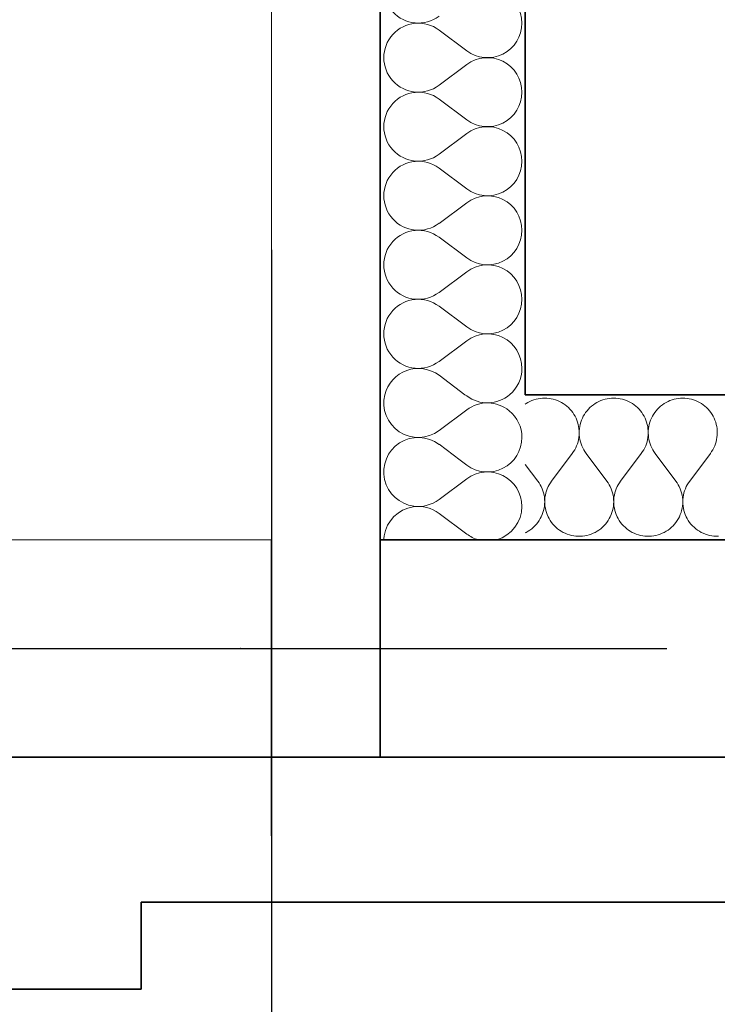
# Model space of a CAD drawing. Header units: millimetres. Extents: x -34676 to 172266, y 39940 to 476087.
# Tile 181 of 256: x 49713 to 50675, y 343670 to 345028. Entities that reach past the tile are written whole.
import ezdxf

# ---------------------------------------------------------------- set-up
doc = ezdxf.new("R2010")
doc.units = ezdxf.units.MM
doc.header["$MEASUREMENT"] = 0
doc.linetypes.add('Kropki i Kreski', pattern=[6.702778, 3.527778, -1.763889, 0, -1.411111])
doc.layers.add('#p.poż_Nr_Pióra__6', color=252, linetype='Continuous', lineweight=15)
for name, color, linetype in [('#podkład', 252, 'Continuous'), ('- A - ocieplenie', 7, 'Continuous'), ('- ZT- opisy', 7, 'Continuous'), ('Konstrukcja - Siatka mod', 7, 'Continuous'), ('Konstrukcja - Stropy', 7, 'Continuous'), ('Konstrukcja - Ściany zewnętrzne', 7, 'Continuous')]:
    doc.layers.add(name, color=color, linetype=linetype)

# ---------------------------------------------------------------- blocks, each defined once
blk = doc.blocks.new('kjghgg')
at = {"layer": '- A - ocieplenie', "color": 252, "linetype": 'Continuous', "lineweight": 35, "ltscale": 100}
for p, q in [((-94175.8, 482378.3), (-94175.8, 469598.3)), ((-93975.8, 469798.3), (-93975.8, 482378.3)), ((-92969.2, 469798.3), (-93975.8, 469798.3)), ((-94175.8, 469598.3), (-93975.8, 469598.3)), ((-93975.8, 469598.3), (-92969.2, 469598.3)), ((-92969.2, 469298.3), (-94705.8, 469298.3)), ((-94505.8, 468978.3), (-94505.8, 469098.3)), ((-94505.8, 469098.3), (-92969.2, 469098.3)), ((-94505.8, 468978.3), (-94705.8, 468978.3))]:
    blk.add_line(p, q, dxfattribs=at)
at = {"layer": '- A - ocieplenie', "color": 252, "linetype": 'Continuous', "lineweight": 13, "ltscale": 100}
for p, q in [((-94094.8, 470301.3), (-94056.7, 470272.8)), ((-94094.8, 470225.1), (-94056.7, 470253.7)), ((-94094.8, 470206.1), (-94056.7, 470177.5)), ((-94094.8, 470129.9), (-94056.7, 470158.5)), ((-94094.8, 470110.8), (-94056.7, 470082.3)), ((-94094.8, 470034.7), (-94056.7, 470063.2)), ((-94094.8, 470015.6), (-94056.7, 469987)), ((-94094.8, 469939.4), (-94056.7, 469968)), ((-94094.8, 469920.4), (-94056.7, 469891.8)), ((-94094.8, 469844.2), (-94056.7, 469872.8)), ((-94094.8, 469825.1), (-94059.1, 469798.3)), ((-94059.1, 469798.3), (-94056.7, 469796.6)), ((-93969.5, 469789), (-93972.2, 469787.6)), ((-93966.8, 469790.2), (-93969.5, 469789)), ((-93963.9, 469791.2), (-93966.8, 469790.2)), ((-93961, 469792.1), (-93963.9, 469791.2)), ((-93958.1, 469792.7), (-93961, 469792.1)), ((-93955.1, 469793.2), (-93958.1, 469792.7)), ((-93952.1, 469793.5), (-93955.1, 469793.2)), ((-93949.1, 469793.6), (-93952.1, 469793.5)), ((-93946.1, 469793.5), (-93949.1, 469793.6)), ((-93943.1, 469793.2), (-93946.1, 469793.5)), ((-93940.1, 469792.7), (-93943.1, 469793.2)), ((-93937.2, 469792.1), (-93940.1, 469792.7)), ((-93934.3, 469791.2), (-93937.2, 469792.1)), ((-93931.5, 469790.2), (-93934.3, 469791.2)), ((-93928.7, 469789), (-93931.5, 469790.2)), ((-93926, 469787.6), (-93928.7, 469789)), ((-93874.3, 469789), (-93877, 469787.6)), ((-93871.5, 469790.2), (-93874.3, 469789)), ((-93868.7, 469791.2), (-93871.5, 469790.2)), ((-93865.8, 469792.1), (-93868.7, 469791.2)), ((-93862.9, 469792.7), (-93865.8, 469792.1)), ((-93859.9, 469793.2), (-93862.9, 469792.7)), ((-93856.9, 469793.5), (-93859.9, 469793.2)), ((-93853.9, 469793.6), (-93856.9, 469793.5)), ((-93850.9, 469793.5), (-93853.9, 469793.6)), ((-93847.9, 469793.2), (-93850.9, 469793.5)), ((-93844.9, 469792.7), (-93847.9, 469793.2)), ((-93842, 469792.1), (-93844.9, 469792.7)), ((-93839.1, 469791.2), (-93842, 469792.1)), ((-93836.2, 469790.2), (-93839.1, 469791.2)), ((-93833.5, 469789), (-93836.2, 469790.2)), ((-93830.8, 469787.6), (-93833.5, 469789)), ((-93779, 469789), (-93781.7, 469787.6)), ((-93776.3, 469790.2), (-93779, 469789)), ((-93773.4, 469791.2), (-93776.3, 469790.2)), ((-93770.6, 469792.1), (-93773.4, 469791.2)), ((-93767.6, 469792.7), (-93770.6, 469792.1)), ((-93764.6, 469793.2), (-93767.6, 469792.7)), ((-93761.6, 469793.5), (-93764.6, 469793.2)), ((-93758.6, 469793.6), (-93761.6, 469793.5)), ((-93755.6, 469793.5), (-93758.6, 469793.6)), ((-93752.6, 469793.2), (-93755.6, 469793.5)), ((-93749.7, 469792.7), (-93752.6, 469793.2)), ((-93746.7, 469792.1), (-93749.7, 469792.7)), ((-93743.8, 469791.2), (-93746.7, 469792.1)), ((-93741, 469790.2), (-93743.8, 469791.2)), ((-93738.2, 469789), (-93741, 469790.2)), ((-93735.5, 469787.6), (-93738.2, 469789)), ((-94094.8, 469748.9), (-94056.7, 469777.5)), ((-93974.8, 469786.1), (-93975.8, 469785.4)), ((-93972.2, 469787.6), (-93974.8, 469786.1)), ((-93923.4, 469786.1), (-93926, 469787.6)), ((-93921, 469784.4), (-93923.4, 469786.1)), ((-93918.6, 469782.5), (-93921, 469784.4)), ((-93916.3, 469780.5), (-93918.6, 469782.5)), ((-93914.2, 469778.4), (-93916.3, 469780.5)), ((-93912.2, 469776.1), (-93914.2, 469778.4)), ((-93910.4, 469773.7), (-93912.2, 469776.1)), ((-93890.7, 469776.1), (-93892.6, 469773.7)), ((-93888.8, 469778.4), (-93890.7, 469776.1)), ((-93886.7, 469780.5), (-93888.8, 469778.4)), ((-93884.4, 469782.5), (-93886.7, 469780.5)), ((-93882, 469784.4), (-93884.4, 469782.5)), ((-93879.5, 469786.1), (-93882, 469784.4)), ((-93877, 469787.6), (-93879.5, 469786.1)), ((-93828.2, 469786.1), (-93830.8, 469787.6)), ((-93825.7, 469784.4), (-93828.2, 469786.1)), ((-93823.3, 469782.5), (-93825.7, 469784.4)), ((-93821.1, 469780.5), (-93823.3, 469782.5)), ((-93819, 469778.4), (-93821.1, 469780.5)), ((-93817, 469776.1), (-93819, 469778.4)), ((-93815.2, 469773.7), (-93817, 469776.1)), ((-93795.5, 469776.1), (-93797.3, 469773.7)), ((-93793.5, 469778.4), (-93795.5, 469776.1)), ((-93791.4, 469780.5), (-93793.5, 469778.4)), ((-93789.2, 469782.5), (-93791.4, 469780.5)), ((-93786.8, 469784.4), (-93789.2, 469782.5)), ((-93784.3, 469786.1), (-93786.8, 469784.4)), ((-93781.7, 469787.6), (-93784.3, 469786.1)), ((-93733, 469786.1), (-93735.5, 469787.6)), ((-93730.5, 469784.4), (-93733, 469786.1)), ((-93728.1, 469782.5), (-93730.5, 469784.4)), ((-93725.9, 469780.5), (-93728.1, 469782.5)), ((-93723.7, 469778.4), (-93725.9, 469780.5)), ((-93721.8, 469776.1), (-93723.7, 469778.4)), ((-93719.9, 469773.7), (-93721.8, 469776.1)), ((-93908.7, 469771.2), (-93910.4, 469773.7)), ((-93907.2, 469768.6), (-93908.7, 469771.2)), ((-93905.9, 469765.9), (-93907.2, 469768.6)), ((-93904.7, 469763.1), (-93905.9, 469765.9)), ((-93903.7, 469760.3), (-93904.7, 469763.1)), ((-93898.3, 469763.1), (-93899.3, 469760.3)), ((-93897.1, 469765.9), (-93898.3, 469763.1)), ((-93895.8, 469768.6), (-93897.1, 469765.9)), ((-93894.3, 469771.2), (-93895.8, 469768.6)), ((-93892.6, 469773.7), (-93894.3, 469771.2)), ((-93813.5, 469771.2), (-93815.2, 469773.7)), ((-93812, 469768.6), (-93813.5, 469771.2)), ((-93810.6, 469765.9), (-93812, 469768.6)), ((-93809.5, 469763.1), (-93810.6, 469765.9)), ((-93808.5, 469760.3), (-93809.5, 469763.1)), ((-93803.1, 469763.1), (-93804, 469760.3)), ((-93801.9, 469765.9), (-93803.1, 469763.1)), ((-93800.5, 469768.6), (-93801.9, 469765.9)), ((-93799, 469771.2), (-93800.5, 469768.6)), ((-93797.3, 469773.7), (-93799, 469771.2)), ((-93718.3, 469771.2), (-93719.9, 469773.7)), ((-93716.7, 469768.6), (-93718.3, 469771.2)), ((-93715.4, 469765.9), (-93716.7, 469768.6)), ((-93714.2, 469763.1), (-93715.4, 469765.9)), ((-93713.2, 469760.3), (-93714.2, 469763.1)), ((-93902.9, 469757.4), (-93903.7, 469760.3)), ((-93902.3, 469754.4), (-93902.9, 469757.4)), ((-93901.8, 469751.5), (-93902.3, 469754.4)), ((-93901.6, 469748.5), (-93901.8, 469751.5)), ((-93901.5, 469745.4), (-93901.6, 469748.5)), ((-93901.4, 469748.5), (-93901.5, 469745.4)), ((-93901.2, 469751.5), (-93901.4, 469748.5)), ((-93900.7, 469754.4), (-93901.2, 469751.5)), ((-93900.1, 469757.4), (-93900.7, 469754.4)), ((-93899.3, 469760.3), (-93900.1, 469757.4)), ((-93807.6, 469757.4), (-93808.5, 469760.3)), ((-93807, 469754.4), (-93807.6, 469757.4)), ((-93806.6, 469751.5), (-93807, 469754.4)), ((-93806.3, 469748.5), (-93806.6, 469751.5)), ((-93806.3, 469745.4), (-93806.3, 469748.5)), ((-93806.2, 469748.5), (-93806.3, 469745.4)), ((-93805.9, 469751.5), (-93806.2, 469748.5)), ((-93805.5, 469754.4), (-93805.9, 469751.5)), ((-93804.9, 469757.4), (-93805.5, 469754.4)), ((-93804, 469760.3), (-93804.9, 469757.4)), ((-93712.4, 469757.4), (-93713.2, 469760.3)), ((-93711.8, 469754.4), (-93712.4, 469757.4)), ((-93711.3, 469751.5), (-93711.8, 469754.4)), ((-93711.1, 469748.5), (-93711.3, 469751.5)), ((-93711, 469745.4), (-93711.1, 469748.5)), ((-93903.1, 469733.5), (-93902.4, 469736.5)), ((-93902.4, 469736.5), (-93901.9, 469739.4)), ((-93901.9, 469739.4), (-93901.6, 469742.4)), ((-93901.6, 469742.4), (-93901.5, 469745.4)), ((-93901.5, 469745.4), (-93901.4, 469742.4)), ((-93901.4, 469742.4), (-93901, 469739.4)), ((-93901, 469739.4), (-93900.5, 469736.5)), ((-93900.5, 469736.5), (-93899.8, 469733.5)), ((-93807.9, 469733.5), (-93807.2, 469736.5)), ((-93807.2, 469736.5), (-93806.7, 469739.4)), ((-93806.7, 469739.4), (-93806.4, 469742.4)), ((-93806.4, 469742.4), (-93806.3, 469745.4)), ((-93806.3, 469745.4), (-93806.1, 469742.4)), ((-93806.1, 469742.4), (-93805.8, 469739.4)), ((-93805.8, 469739.4), (-93805.3, 469736.5)), ((-93805.3, 469736.5), (-93804.6, 469733.5)), ((-93712.7, 469733.5), (-93712, 469736.5)), ((-93712, 469736.5), (-93711.5, 469739.4)), ((-93711.5, 469739.4), (-93711.1, 469742.4)), ((-93711.1, 469742.4), (-93711, 469745.4)), ((-94094.8, 469729.9), (-94065.9, 469708.2)), ((-93909.3, 469719.9), (-93907.7, 469722.4)), ((-93907.7, 469722.4), (-93906.3, 469725.1)), ((-93906.3, 469725.1), (-93905.1, 469727.8)), ((-93905.1, 469727.8), (-93904, 469730.7)), ((-93904, 469730.7), (-93903.1, 469733.5)), ((-93899.8, 469733.5), (-93899, 469730.7)), ((-93899, 469730.7), (-93897.9, 469727.8)), ((-93897.9, 469727.8), (-93896.7, 469725.1)), ((-93896.7, 469725.1), (-93895.3, 469722.4)), ((-93895.3, 469722.4), (-93893.7, 469719.9)), ((-93814, 469719.9), (-93812.5, 469722.4)), ((-93812.5, 469722.4), (-93811.1, 469725.1)), ((-93811.1, 469725.1), (-93809.8, 469727.8)), ((-93809.8, 469727.8), (-93808.8, 469730.7)), ((-93808.8, 469730.7), (-93807.9, 469733.5)), ((-93804.6, 469733.5), (-93803.7, 469730.7)), ((-93803.7, 469730.7), (-93802.7, 469727.8)), ((-93802.7, 469727.8), (-93801.4, 469725.1)), ((-93801.4, 469725.1), (-93800, 469722.4)), ((-93800, 469722.4), (-93798.5, 469719.9)), ((-93718.8, 469719.9), (-93717.2, 469722.4)), ((-93717.2, 469722.4), (-93715.8, 469725.1)), ((-93715.8, 469725.1), (-93714.6, 469727.8)), ((-93714.6, 469727.8), (-93713.5, 469730.7)), ((-93713.5, 469730.7), (-93712.7, 469733.5)), ((-94065.9, 469708.2), (-94056.7, 469701.3)), ((-93939.6, 469679.3), (-93911, 469717.4)), ((-93911, 469717.4), (-93909.3, 469719.9)), ((-93893.7, 469719.9), (-93892, 469717.4)), ((-93863.4, 469679.3), (-93892, 469717.4)), ((-93844.3, 469679.3), (-93815.8, 469717.4)), ((-93815.8, 469717.4), (-93814, 469719.9)), ((-93798.5, 469719.9), (-93796.7, 469717.4)), ((-93768.2, 469679.3), (-93796.7, 469717.4)), ((-93749.1, 469679.3), (-93720.5, 469717.4)), ((-93720.5, 469717.4), (-93718.8, 469719.9)), ((-93958.6, 469679.3), (-93975.8, 469702.1)), ((-94094.8, 469653.7), (-94056.7, 469682.3)), ((-93956.9, 469676.8), (-93958.6, 469679.3)), ((-93955.3, 469674.2), (-93956.9, 469676.8)), ((-93953.9, 469671.5), (-93955.3, 469674.2)), ((-93952.6, 469668.7), (-93953.9, 469671.5)), ((-93951.6, 469665.8), (-93952.6, 469668.7)), ((-93945.6, 469668.7), (-93946.7, 469665.8)), ((-93944.4, 469671.5), (-93945.6, 469668.7)), ((-93942.9, 469674.2), (-93944.4, 469671.5)), ((-93941.3, 469676.8), (-93942.9, 469674.2)), ((-93939.6, 469679.3), (-93941.3, 469676.8)), ((-93861.6, 469676.8), (-93863.4, 469679.3)), ((-93860.1, 469674.2), (-93861.6, 469676.8)), ((-93858.6, 469671.5), (-93860.1, 469674.2)), ((-93857.4, 469668.7), (-93858.6, 469671.5)), ((-93856.3, 469665.8), (-93857.4, 469668.7)), ((-93850.4, 469668.7), (-93851.4, 469665.8)), ((-93849.1, 469671.5), (-93850.4, 469668.7)), ((-93847.7, 469674.2), (-93849.1, 469671.5)), ((-93846.1, 469676.8), (-93847.7, 469674.2)), ((-93844.3, 469679.3), (-93846.1, 469676.8)), ((-93766.4, 469676.8), (-93768.2, 469679.3)), ((-93764.8, 469674.2), (-93766.4, 469676.8)), ((-93763.4, 469671.5), (-93764.8, 469674.2)), ((-93762.2, 469668.7), (-93763.4, 469671.5)), ((-93761.1, 469665.8), (-93762.2, 469668.7)), ((-93755.1, 469668.7), (-93756.2, 469665.8)), ((-93753.9, 469671.5), (-93755.1, 469668.7)), ((-93752.5, 469674.2), (-93753.9, 469671.5)), ((-93750.9, 469676.8), (-93752.5, 469674.2)), ((-93749.1, 469679.3), (-93750.9, 469676.8)), ((-93950.7, 469662.9), (-93951.6, 469665.8)), ((-93950, 469659.9), (-93950.7, 469662.9)), ((-93949.5, 469656.9), (-93950, 469659.9)), ((-93949.2, 469653.9), (-93949.5, 469656.9)), ((-93949.1, 469650.8), (-93949.2, 469653.9)), ((-93949, 469653.9), (-93949.1, 469650.8)), ((-93948.7, 469656.9), (-93949, 469653.9)), ((-93948.2, 469659.9), (-93948.7, 469656.9)), ((-93947.5, 469662.9), (-93948.2, 469659.9)), ((-93946.7, 469665.8), (-93947.5, 469662.9)), ((-93855.5, 469662.9), (-93856.3, 469665.8)), ((-93854.8, 469659.9), (-93855.5, 469662.9)), ((-93854.3, 469656.9), (-93854.8, 469659.9)), ((-93854, 469653.9), (-93854.3, 469656.9)), ((-93853.9, 469650.8), (-93854, 469653.9)), ((-93853.8, 469653.9), (-93853.9, 469650.8)), ((-93853.5, 469656.9), (-93853.8, 469653.9)), ((-93853, 469659.9), (-93853.5, 469656.9)), ((-93852.3, 469662.9), (-93853, 469659.9)), ((-93851.4, 469665.8), (-93852.3, 469662.9)), ((-93760.2, 469662.9), (-93761.1, 469665.8)), ((-93759.5, 469659.9), (-93760.2, 469662.9)), ((-93759, 469656.9), (-93759.5, 469659.9)), ((-93758.7, 469653.9), (-93759, 469656.9)), ((-93758.6, 469650.8), (-93758.7, 469653.9)), ((-93758.5, 469653.9), (-93758.6, 469650.8)), ((-93758.2, 469656.9), (-93758.5, 469653.9)), ((-93757.7, 469659.9), (-93758.2, 469656.9)), ((-93757.1, 469662.9), (-93757.7, 469659.9)), ((-93756.2, 469665.8), (-93757.1, 469662.9)), ((-93950.7, 469638.7), (-93950, 469641.7)), ((-93950, 469641.7), (-93949.5, 469644.7)), ((-93949.5, 469644.7), (-93949.2, 469647.7)), ((-93949.2, 469647.7), (-93949.1, 469650.8)), ((-93949.1, 469650.8), (-93949, 469647.7)), ((-93949, 469647.7), (-93948.7, 469644.7)), ((-93948.7, 469644.7), (-93948.2, 469641.7)), ((-93948.2, 469641.7), (-93947.6, 469638.7)), ((-93855.4, 469638.7), (-93854.7, 469641.7)), ((-93854.7, 469641.7), (-93854.3, 469644.7)), ((-93854.3, 469644.7), (-93854, 469647.7)), ((-93854, 469647.7), (-93853.9, 469650.8)), ((-93853.9, 469650.8), (-93853.8, 469647.7)), ((-93853.8, 469647.7), (-93853.5, 469644.7)), ((-93853.5, 469644.7), (-93853, 469641.7)), ((-93853, 469641.7), (-93852.3, 469638.7)), ((-93760.2, 469638.7), (-93759.5, 469641.7)), ((-93759.5, 469641.7), (-93759, 469644.7)), ((-93759, 469644.7), (-93758.7, 469647.7)), ((-93758.7, 469647.7), (-93758.6, 469650.8)), ((-93758.6, 469650.8), (-93758.5, 469647.7)), ((-93758.5, 469647.7), (-93758.3, 469644.7)), ((-93758.3, 469644.7), (-93757.8, 469641.7)), ((-93757.8, 469641.7), (-93757.1, 469638.7)), ((-94094.8, 469634.7), (-94056.7, 469606.1)), ((-93956.8, 469624.8), (-93955.2, 469627.4)), ((-93955.2, 469627.4), (-93953.8, 469630.1)), ((-93953.8, 469630.1), (-93952.6, 469632.9)), ((-93952.6, 469632.9), (-93951.5, 469635.8)), ((-93951.5, 469635.8), (-93950.7, 469638.7)), ((-93947.6, 469638.7), (-93946.7, 469635.8)), ((-93946.7, 469635.8), (-93945.7, 469632.9)), ((-93945.7, 469632.9), (-93944.4, 469630.1)), ((-93944.4, 469630.1), (-93943, 469627.4)), ((-93943, 469627.4), (-93941.4, 469624.8)), ((-93861.6, 469624.8), (-93860, 469627.4)), ((-93860, 469627.4), (-93858.6, 469630.1)), ((-93858.6, 469630.1), (-93857.3, 469632.9)), ((-93857.3, 469632.9), (-93856.3, 469635.8)), ((-93856.3, 469635.8), (-93855.4, 469638.7)), ((-93852.3, 469638.7), (-93851.5, 469635.8)), ((-93851.5, 469635.8), (-93850.4, 469632.9)), ((-93850.4, 469632.9), (-93849.2, 469630.1)), ((-93849.2, 469630.1), (-93847.8, 469627.4)), ((-93847.8, 469627.4), (-93846.2, 469624.8)), ((-93766.3, 469624.8), (-93764.7, 469627.4)), ((-93764.7, 469627.4), (-93763.3, 469630.1)), ((-93763.3, 469630.1), (-93762.1, 469632.9)), ((-93762.1, 469632.9), (-93761, 469635.8)), ((-93761, 469635.8), (-93760.2, 469638.7)), ((-93757.1, 469638.7), (-93756.2, 469635.8)), ((-93756.2, 469635.8), (-93755.2, 469632.9)), ((-93755.2, 469632.9), (-93753.9, 469630.1)), ((-93753.9, 469630.1), (-93752.5, 469627.4)), ((-93752.5, 469627.4), (-93751, 469624.8)), ((-93969.5, 469611.7), (-93967, 469613.5)), ((-93967, 469613.5), (-93964.7, 469615.5)), ((-93964.7, 469615.5), (-93962.5, 469617.6)), ((-93962.5, 469617.6), (-93960.4, 469619.9)), ((-93960.4, 469619.9), (-93958.5, 469622.3)), ((-93958.5, 469622.3), (-93956.8, 469624.8)), ((-93941.4, 469624.8), (-93939.7, 469622.3)), ((-93939.7, 469622.3), (-93937.8, 469619.9)), ((-93937.8, 469619.9), (-93935.7, 469617.6)), ((-93935.7, 469617.6), (-93933.5, 469615.5)), ((-93933.5, 469615.5), (-93931.2, 469613.5)), ((-93931.2, 469613.5), (-93928.8, 469611.7)), ((-93874.2, 469611.7), (-93871.8, 469613.5)), ((-93871.8, 469613.5), (-93869.4, 469615.5)), ((-93869.4, 469615.5), (-93867.3, 469617.6)), ((-93867.3, 469617.6), (-93865.2, 469619.9)), ((-93865.2, 469619.9), (-93863.3, 469622.3)), ((-93863.3, 469622.3), (-93861.6, 469624.8)), ((-93846.2, 469624.8), (-93844.4, 469622.3)), ((-93844.4, 469622.3), (-93842.5, 469619.9)), ((-93842.5, 469619.9), (-93840.5, 469617.6)), ((-93840.5, 469617.6), (-93838.3, 469615.5)), ((-93838.3, 469615.5), (-93836, 469613.5)), ((-93836, 469613.5), (-93833.5, 469611.7)), ((-93779, 469611.7), (-93776.5, 469613.5)), ((-93776.5, 469613.5), (-93774.2, 469615.5)), ((-93774.2, 469615.5), (-93772, 469617.6)), ((-93772, 469617.6), (-93770, 469619.9)), ((-93770, 469619.9), (-93768.1, 469622.3)), ((-93768.1, 469622.3), (-93766.3, 469624.8)), ((-93751, 469624.8), (-93749.2, 469622.3)), ((-93749.2, 469622.3), (-93747.3, 469619.9)), ((-93747.3, 469619.9), (-93745.3, 469617.6)), ((-93745.3, 469617.6), (-93743.1, 469615.5)), ((-93743.1, 469615.5), (-93740.7, 469613.5)), ((-93740.7, 469613.5), (-93738.3, 469611.7)), ((-93975.8, 469608), (-93974.7, 469608.5)), ((-93974.7, 469608.5), (-93972, 469610)), ((-93972, 469610), (-93969.5, 469611.7)), ((-93928.8, 469611.7), (-93926.2, 469610)), ((-93926.2, 469610), (-93923.5, 469608.5)), ((-93923.5, 469608.5), (-93920.8, 469607.2)), ((-93920.8, 469607.2), (-93918, 469606)), ((-93918, 469606), (-93915.1, 469605.1)), ((-93915.1, 469605.1), (-93912.1, 469604.3)), ((-93912.1, 469604.3), (-93909.1, 469603.7)), ((-93909.1, 469603.7), (-93906.1, 469603.3)), ((-93906.1, 469603.3), (-93903, 469603.1)), ((-93903, 469603.1), (-93900, 469603.1)), ((-93900, 469603.1), (-93896.9, 469603.3)), ((-93896.9, 469603.3), (-93893.9, 469603.7)), ((-93893.9, 469603.7), (-93890.9, 469604.3)), ((-93890.9, 469604.3), (-93887.9, 469605.1)), ((-93887.9, 469605.1), (-93885, 469606)), ((-93885, 469606), (-93882.2, 469607.2)), ((-93882.2, 469607.2), (-93879.4, 469608.5)), ((-93879.4, 469608.5), (-93876.8, 469610)), ((-93876.8, 469610), (-93874.2, 469611.7)), ((-93833.5, 469611.7), (-93831, 469610)), ((-93831, 469610), (-93828.3, 469608.5)), ((-93828.3, 469608.5), (-93825.5, 469607.2)), ((-93825.5, 469607.2), (-93822.7, 469606)), ((-93822.7, 469606), (-93819.8, 469605.1)), ((-93819.8, 469605.1), (-93816.9, 469604.3)), ((-93816.9, 469604.3), (-93813.9, 469603.7)), ((-93813.9, 469603.7), (-93810.8, 469603.3)), ((-93810.8, 469603.3), (-93807.8, 469603.1)), ((-93807.8, 469603.1), (-93804.7, 469603.1)), ((-93804.7, 469603.1), (-93801.7, 469603.3)), ((-93801.7, 469603.3), (-93798.6, 469603.7)), ((-93798.6, 469603.7), (-93795.6, 469604.3)), ((-93795.6, 469604.3), (-93792.7, 469605.1)), ((-93792.7, 469605.1), (-93789.8, 469606)), ((-93789.8, 469606), (-93787, 469607.2)), ((-93787, 469607.2), (-93784.2, 469608.5)), ((-93784.2, 469608.5), (-93781.5, 469610)), ((-93781.5, 469610), (-93779, 469611.7)), ((-93738.3, 469611.7), (-93735.7, 469610)), ((-93735.7, 469610), (-93733.1, 469608.5)), ((-93733.1, 469608.5), (-93730.3, 469607.2)), ((-93730.3, 469607.2), (-93727.5, 469606)), ((-93727.5, 469606), (-93724.6, 469605.1)), ((-93724.6, 469605.1), (-93721.6, 469604.3)), ((-93721.6, 469604.3), (-93718.6, 469603.7)), ((-93718.6, 469603.7), (-93715.6, 469603.3)), ((-93715.6, 469603.3), (-93712.5, 469603.1)), ((-93712.5, 469603.1), (-93709.5, 469603.1))]:
    blk.add_line(p, q, dxfattribs=at)
for centre, start, end in [((-94123.4, 470358.5), 53.1301, 306.8699), ((-94028.1, 470310.8), 0, 126.8699), ((-94123.4, 470263.2), 53.1301, 306.8699), ((-94028.1, 470310.8), 233.1301, 0), ((-94028.1, 470215.6), 0, 126.8699), ((-94123.4, 470168), 53.1301, 306.8699), ((-94028.1, 470215.6), 233.1301, 0), ((-94028.1, 470120.4), 0, 126.8699), ((-94123.4, 470072.8), 53.1301, 306.8699), ((-94028.1, 470120.4), 233.1301, 0), ((-94028.1, 470025.1), 0, 126.8699), ((-94123.4, 469977.5), 53.1301, 306.8699), ((-94028.1, 470025.1), 233.1301, 0), ((-94028.1, 469929.9), 0, 126.8699), ((-94123.4, 469882.3), 53.1301, 306.8699), ((-94028.1, 469929.9), 233.1301, 0), ((-94028.1, 469834.7), 0, 126.8699), ((-94123.4, 469787), 53.1301, 166.2646), ((-94028.1, 469834.7), 310.3094, 0), ((-94123.4, 469787), 166.2646, 306.8699), ((-94028.1, 469834.7), 233.1301, 310.3094), ((-94028.1, 469739.4), 50.577, 126.8699), ((-94028.1, 469739.4), 0, 50.577), ((-94123.4, 469691.8), 53.1301, 262.584), ((-94028.1, 469739.4), 233.1301, 0), ((-94028.1, 469644.2), 0, 126.8699), ((-94123.4, 469691.8), 262.584, 306.8699), ((-94123.4, 469596.6), 98.5417, 171.4583), ((-94123.4, 469596.6), 53.1301, 98.5417), ((-94028.1, 469644.2), 285.7274, 0), ((-94123.4, 469596.6), 171.4583, 177.8545), ((-94028.1, 469644.2), 233.1301, 254.2726)]:
    blk.add_arc(centre, 47.6, start, end, dxfattribs=at)
at = {"layer": 'Konstrukcja - Siatka mod', "color": 252, "linetype": 'Kropki i Kreski', "lineweight": 13, "ltscale": 100}
for p, q in [((-94325.8, 485184.3), (-94325.8, 468219.5)), ((-123813.3, 469448.3), (-94368.7, 469448.3)), ((-94368.7, 469448.3), (-93368.7, 469448.3))]:
    blk.add_line(p, q, dxfattribs=at)
blk.add_point((-94368.7, 469448.3), dxfattribs=at)
blk.add_point((-94368.7, 469448.3), dxfattribs=at)
at = {"layer": 'Konstrukcja - Stropy', "color": 252, "linetype": 'Continuous', "lineweight": 13, "ltscale": 100}
for p, q in [((-94325.8, 469598.3), (-94325.8, 482078.3)), ((-106396.8, 469598.3), (-94325.8, 469598.3))]:
    blk.add_line(p, q, dxfattribs=at)
at = {"layer": 'Konstrukcja - Ściany zewnętrzne', "color": 252, "linetype": 'Continuous', "lineweight": 35, "ltscale": 100}
for p, q in [((-94175.8, 469298.3), (-94175.8, 482378.3)), ((-92969.2, 469598.3), (-94175.8, 469598.3)), ((-94175.8, 469598.3), (-94175.8, 469298.3)), ((-94175.8, 469298.3), (-94675.8, 469298.3)), ((-94175.8, 469298.3), (-92969.2, 469298.3))]:
    blk.add_line(p, q, dxfattribs=at)

msp = doc.modelspace()

# ---------------------------------------------------------------- linework, layer by layer
at = {"layer": '#p.poż_Nr_Pióra__6', "color": 252, "lineweight": 30}
msp.add_line((50060.3, 343902.5), (50060.3, 344310.8), dxfattribs=at)
at = {"layer": '- ZT- opisy', "color": 7}
for p, q in [((50060.3, 344710.7), (50060.3, 343610.9)), ((50060.3, 344485.8), (50060.3, 343835.8)), ((49515.3, 344160.8), (50605.3, 344160.8))]:
    msp.add_line(p, q, dxfattribs=at)
for p, q in [((49735.2, 344160.8), (50385.3, 344160.8)), ((49792.7, 344160.8), (50492.7, 344160.8))]:
    msp.add_line(p, q)

# ---------------------------------------------------------------- block references
at = {"layer": '#podkład'}
msp.add_blockref('kjghgg', (144386, -125287.5), dxfattribs=at)

doc.saveas('drawing.dxf')
